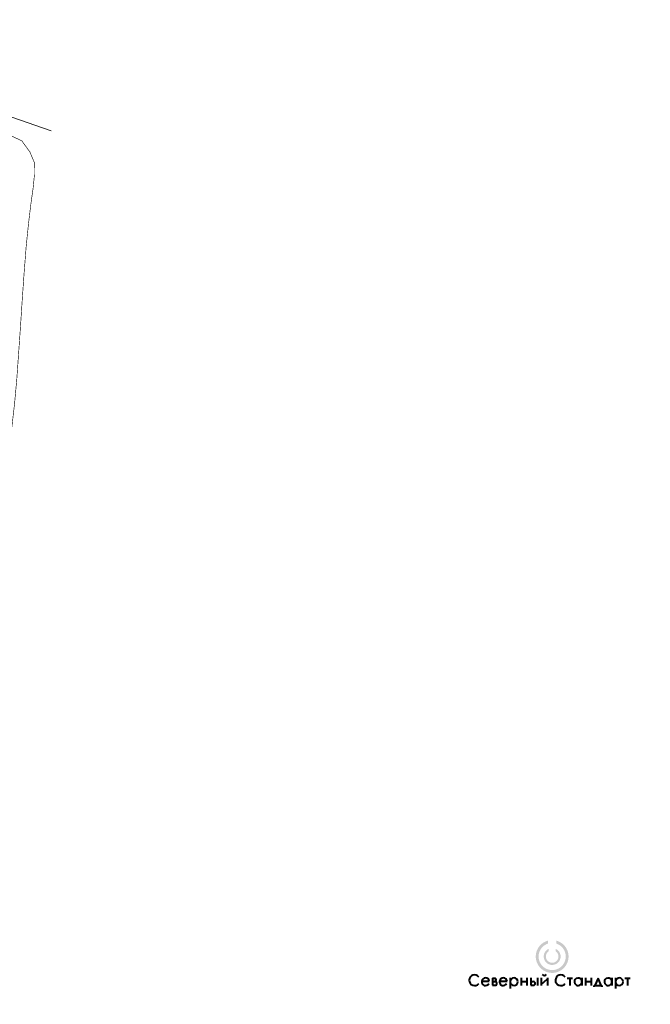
# Model space of a CAD drawing. Header units: millimetres. Extents: x 0 to 420, y 0 to 297.
# Tile 12 of 12: x 230 to 420, y 0 to 297. Entities that reach past the tile are written whole.
import ezdxf

# ---------------------------------------------------------------- set-up
doc = ezdxf.new("R2010")
doc.units = ezdxf.units.MM
for name, pattern in [('K5LT32768', [0]), ('K5LT32769', [0]), ('K5LT32771', [0])]:
    doc.linetypes.add(name, pattern=pattern)
doc.layers.add('Топосъемка', color=7, linetype='Continuous', true_color=0x7f7f7f)

# ---------------------------------------------------------------- blocks, each defined once
blk = doc.blocks.new('U92')
at = {"true_color": 0xff00ff}
blk.add_hatch(color=6, dxfattribs=at).paths.add_polyline_path([(391.68, 19.19), (391.68, 18.31), (391.85, 18.25), (392.02, 18.18), (392.18, 18.1), (392.34, 18.02), (392.5, 17.93), (392.65, 17.84), (392.8, 17.73), (392.95, 17.62), (393.09, 17.51), (393.22, 17.39), (393.35, 17.26), (393.47, 17.13), (393.59, 16.99), (393.7, 16.84), (393.8, 16.7), (393.9, 16.54), (393.99, 16.39), (394.07, 16.23), (394.15, 16.06), (394.22, 15.89), (394.28, 15.72), (394.33, 15.55), (394.38, 15.38), (394.42, 15.2), (394.45, 15.02), (394.47, 14.84), (394.48, 14.66), (394.49, 14.48), (394.49, 14.42), (394.49, 14.24), (394.48, 14.06), (394.46, 13.88), (394.43, 13.7), (394.39, 13.52), (394.35, 13.35), (394.3, 13.17), (394.24, 13), (394.17, 12.83), (394.1, 12.67), (394.02, 12.51), (393.93, 12.35), (393.83, 12.2), (393.73, 12.05), (393.62, 11.9), (393.51, 11.76), (393.39, 11.63), (393.26, 11.5), (393.13, 11.37), (392.99, 11.25), (392.85, 11.14), (392.7, 11.04), (392.55, 10.94), (392.4, 10.85), (392.24, 10.76), (392.07, 10.69), (391.91, 10.62), (391.74, 10.55), (391.56, 10.5), (391.39, 10.45), (391.21, 10.41), (391.03, 10.38), (390.86, 10.35), (390.68, 10.34), (390.49, 10.33), (390.31, 10.33), (390.13, 10.34), (389.95, 10.35), (389.77, 10.38), (389.6, 10.41), (389.42, 10.45), (389.24, 10.49), (389.07, 10.55), (388.9, 10.61), (388.73, 10.68), (388.57, 10.76), (388.41, 10.84), (388.25, 10.93), (388.1, 11.03), (387.96, 11.14), (387.81, 11.25), (387.67, 11.37), (387.54, 11.49), (387.42, 11.62), (387.29, 11.75), (387.18, 11.89), (387.07, 12.04), (386.97, 12.19), (386.87, 12.34), (386.79, 12.5), (386.7, 12.66), (386.63, 12.82), (386.56, 12.99), (386.5, 13.16), (386.45, 13.34), (386.41, 13.51), (386.37, 13.69), (386.34, 13.87), (386.32, 14.05), (386.31, 14.23), (386.31, 14.41), (386.31, 14.42), (386.31, 14.6), (386.32, 14.78), (386.34, 14.96), (386.37, 15.14), (386.41, 15.32), (386.45, 15.49), (386.5, 15.67), (386.56, 15.84), (386.63, 16.01), (386.7, 16.17), (386.78, 16.33), (386.87, 16.49), (386.96, 16.65), (387.07, 16.8), (387.17, 16.94), (387.29, 17.08), (387.41, 17.22), (387.53, 17.34), (387.67, 17.47), (387.8, 17.59), (387.95, 17.7), (388.09, 17.8), (388.25, 17.9), (388.4, 17.99), (388.56, 18.08), (388.73, 18.16), (388.89, 18.23), (389.06, 18.29), (389.13, 18.31), (389.13, 19.2), (388.94, 19.14), (388.75, 19.08), (388.57, 19.01), (388.39, 18.93), (388.21, 18.85), (388.03, 18.76), (387.86, 18.66), (387.69, 18.55), (387.52, 18.44), (387.36, 18.32), (387.21, 18.2), (387.06, 18.06), (386.92, 17.93), (386.78, 17.78), (386.65, 17.64), (386.52, 17.48), (386.4, 17.32), (386.29, 17.16), (386.18, 16.99), (386.08, 16.82), (385.99, 16.65), (385.9, 16.47), (385.82, 16.28), (385.75, 16.1), (385.69, 15.91), (385.63, 15.72), (385.58, 15.53), (385.54, 15.33), (385.51, 15.14), (385.48, 14.94), (385.47, 14.74), (385.46, 14.54), (385.46, 14.42), (385.46, 14.22), (385.47, 14.02), (385.49, 13.83), (385.52, 13.63), (385.56, 13.43), (385.6, 13.24), (385.65, 13.05), (385.71, 12.86), (385.78, 12.67), (385.85, 12.49), (385.93, 12.3), (386.02, 12.13), (386.12, 11.95), (386.22, 11.78), (386.33, 11.62), (386.45, 11.45), (386.57, 11.3), (386.7, 11.15), (386.83, 11), (386.97, 10.86), (387.12, 10.72), (387.27, 10.6), (387.43, 10.47), (387.59, 10.36), (387.75, 10.25), (387.92, 10.14), (388.1, 10.05), (388.27, 9.96), (388.46, 9.88), (388.64, 9.8), (388.83, 9.73), (389.02, 9.68), (389.21, 9.62), (389.4, 9.58), (389.6, 9.54), (389.8, 9.52), (389.99, 9.5), (390.19, 9.48), (390.39, 9.48), (390.59, 9.48), (390.79, 9.49), (390.99, 9.51), (391.18, 9.54), (391.38, 9.58), (391.57, 9.62), (391.76, 9.67), (391.95, 9.73), (392.14, 9.8), (392.33, 9.87), (392.51, 9.95), (392.69, 10.04), (392.86, 10.14), (393.03, 10.24), (393.2, 10.35), (393.36, 10.46), (393.52, 10.59), (393.67, 10.71), (393.81, 10.85), (393.95, 10.99), (394.09, 11.13), (394.22, 11.29), (394.34, 11.44), (394.46, 11.6), (394.57, 11.77), (394.67, 11.94), (394.77, 12.11), (394.86, 12.29), (394.94, 12.47), (395.01, 12.65), (395.08, 12.84), (395.14, 13.03), (395.19, 13.22), (395.24, 13.42), (395.27, 13.61), (395.3, 13.81), (395.32, 14.01), (395.34, 14.21), (395.34, 14.4), (395.34, 14.42), (395.34, 14.62), (395.32, 14.82), (395.3, 15.02), (395.28, 15.21), (395.24, 15.41), (395.2, 15.6), (395.15, 15.79), (395.09, 15.98), (395.02, 16.17), (394.95, 16.36), (394.86, 16.54), (394.78, 16.72), (394.68, 16.89), (394.58, 17.06), (394.47, 17.23), (394.35, 17.39), (394.23, 17.54), (394.1, 17.69), (393.97, 17.84), (393.83, 17.98), (393.68, 18.12), (393.53, 18.25), (393.37, 18.37), (393.21, 18.48), (393.04, 18.59), (392.87, 18.7), (392.7, 18.79), (392.52, 18.88), (392.34, 18.96), (392.16, 19.04), (391.97, 19.11), (391.78, 19.17)])
at = {"true_color": 0x0000ff}
blk.add_hatch(color=5, dxfattribs=at).paths.add_polyline_path([(391.46, 16.73), (391.46, 15.98), (391.56, 15.91), (391.65, 15.83), (391.74, 15.75), (391.83, 15.66), (391.9, 15.56), (391.98, 15.46), (392.04, 15.36), (392.1, 15.25), (392.15, 15.14), (392.19, 15.02), (392.23, 14.9), (392.25, 14.78), (392.27, 14.66), (392.29, 14.54), (392.29, 14.42), (392.29, 14.3), (392.27, 14.18), (392.25, 14.05), (392.23, 13.93), (392.19, 13.82), (392.15, 13.7), (392.1, 13.59), (392.04, 13.48), (391.97, 13.38), (391.9, 13.28), (391.83, 13.18), (391.74, 13.09), (391.65, 13.01), (391.56, 12.93), (391.46, 12.85), (391.35, 12.79), (391.25, 12.73), (391.13, 12.68), (391.02, 12.64), (390.9, 12.6), (390.78, 12.57), (390.66, 12.55), (390.54, 12.54), (390.42, 12.53), (390.29, 12.53), (390.17, 12.54), (390.05, 12.56), (389.93, 12.59), (389.81, 12.62), (389.7, 12.67), (389.58, 12.72), (389.47, 12.77), (389.37, 12.84), (389.27, 12.91), (389.17, 12.98), (389.08, 13.07), (389, 13.15), (388.92, 13.25), (388.84, 13.35), (388.78, 13.45), (388.72, 13.56), (388.66, 13.67), (388.62, 13.78), (388.58, 13.9), (388.55, 14.02), (388.53, 14.14), (388.52, 14.26), (388.51, 14.38), (388.51, 14.42), (388.51, 14.54), (388.52, 14.67), (388.54, 14.79), (388.57, 14.91), (388.61, 15.02), (388.65, 15.14), (388.7, 15.25), (388.76, 15.36), (388.82, 15.47), (388.89, 15.57), (388.97, 15.66), (389.06, 15.75), (389.15, 15.84), (389.24, 15.91), (389.34, 15.99), (389.35, 15.99), (389.35, 16.74), (389.22, 16.67), (389.09, 16.6), (388.97, 16.53), (388.86, 16.45), (388.75, 16.36), (388.64, 16.26), (388.54, 16.16), (388.45, 16.05), (388.36, 15.94), (388.28, 15.82), (388.2, 15.7), (388.13, 15.58), (388.07, 15.45), (388.02, 15.32), (387.97, 15.18), (387.93, 15.04), (387.9, 14.9), (387.88, 14.76), (387.86, 14.62), (387.86, 14.48), (387.85, 14.42), (387.86, 14.28), (387.87, 14.14), (387.89, 13.99), (387.92, 13.85), (387.95, 13.72), (388, 13.58), (388.05, 13.45), (388.11, 13.32), (388.17, 13.19), (388.24, 13.07), (388.32, 12.95), (388.41, 12.83), (388.5, 12.73), (388.6, 12.62), (388.7, 12.52), (388.81, 12.43), (388.93, 12.35), (389.04, 12.27), (389.17, 12.19), (389.29, 12.13), (389.42, 12.07), (389.56, 12.02), (389.69, 11.98), (389.83, 11.94), (389.97, 11.91), (390.11, 11.89), (390.25, 11.88), (390.4, 11.88), (390.54, 11.88), (390.68, 11.89), (390.82, 11.91), (390.96, 11.94), (391.1, 11.98), (391.24, 12.02), (391.37, 12.07), (391.5, 12.13), (391.63, 12.19), (391.75, 12.27), (391.87, 12.34), (391.98, 12.43), (392.09, 12.52), (392.2, 12.62), (392.29, 12.72), (392.39, 12.83), (392.47, 12.95), (392.55, 13.06), (392.62, 13.19), (392.69, 13.31), (392.75, 13.44), (392.8, 13.58), (392.84, 13.71), (392.88, 13.85), (392.91, 13.99), (392.93, 14.13), (392.94, 14.27), (392.94, 14.42), (392.94, 14.42), (392.94, 14.56), (392.93, 14.71), (392.91, 14.85), (392.88, 14.99), (392.84, 15.12), (392.8, 15.26), (392.75, 15.39), (392.69, 15.52), (392.63, 15.65), (392.55, 15.77), (392.47, 15.89), (392.39, 16.01), (392.3, 16.12), (392.2, 16.22), (392.09, 16.32), (391.99, 16.41), (391.87, 16.49), (391.75, 16.57), (391.63, 16.65), (391.5, 16.71)])
at = {"color": 7, "linetype": 'K5LT32768', "lineweight": 40}
for p, q in [((369.18, 6.94), (371.43, 6.94)), ((372.4, 7.91), (372.4, 5.73)), ((372.4, 7.91), (373.17, 7.91)), ((372.4, 6.87), (373.17, 6.87)), ((374.53, 6.94), (376.78, 6.94)), ((377.76, 8.01), (377.76, 4.76)), ((381.04, 8), (381.04, 5.63)), ((381.04, 6.92), (382.77, 6.92)), ((382.77, 8), (382.77, 5.63)), ((383.92, 8), (383.92, 5.73)), ((383.92, 6.87), (384.7, 6.87)), ((386.01, 8), (386.01, 5.63)), ((387.12, 8), (387.12, 5.63)), ((387.12, 5.93), (388.95, 7.71)), ((388.95, 8), (388.95, 5.63)), ((394.9, 7.9), (396.49, 7.9)), ((395.7, 7.9), (395.7, 5.63)), ((399.35, 8), (399.35, 5.63)), ((400.47, 8), (400.47, 5.63)), ((400.47, 6.92), (402.2, 6.92)), ((402.2, 8), (402.2, 5.63)), ((404.23, 7.87), (403.3, 5.7)), ((405.17, 5.7), (404.23, 7.87)), ((408.39, 8), (408.39, 5.63)), ((409.51, 8.01), (409.51, 4.76)), ((412.36, 7.9), (413.94, 7.9)), ((413.16, 7.9), (413.16, 5.63)), ((372.4, 5.73), (373.17, 5.73)), ((383.92, 5.73), (384.7, 5.73)), ((403.06, 5.27), (403.06, 5.7)), ((403.06, 5.7), (405.38, 5.7)), ((405.38, 5.7), (405.38, 5.32))]:
    blk.add_line(p, q, dxfattribs=at)
for centre, radius, start, end in [((388.05, 9.49), 0.832, 216.4819, 323.681), ((366.97, 7.26), 1.61, 37.074, 321.6008), ((370.3, 6.8), 1.14, 7.3391, 332.5516), ((373, 7.4), 0.536, 281.1083, 70.9439), ((373.17, 6.3), 0.574, 270, 90), ((375.66, 6.8), 1.14, 7.3391, 332.5516), ((378.89, 6.8), 1.14, 0, 180), ((378.89, 6.8), 1.14, 180, 0), ((384.7, 6.3), 0.574, 270, 90), ((392.99, 7.26), 1.61, 37.074, 321.6008), ((398.24, 6.8), 1.14, 7.3391, 3.7582), ((407.28, 6.8), 1.14, 7.3391, 3.7582), ((410.63, 6.8), 1.14, 0, 180), ((410.63, 6.8), 1.14, 180, 0)]:
    blk.add_arc(centre, radius, start, end, dxfattribs=at)

msp = doc.modelspace()

# ---------------------------------------------------------------- linework, layer by layer
at = {"layer": 'Топосъемка', "color": 250, "linetype": 'K5LT32771', "lineweight": 18, "true_color": 0x333333}
msp.add_line((239.241733, 263.473095), (225.103825, 268.390734), dxfattribs=at)
at = {"layer": 'Топосъемка', "color": 34, "linetype": 'K5LT32769', "true_color": 0xa85000, "const_width": 0.18}
for points in [[(234.272708, 253.772772), (232.887817, 257.081085), (230.476365, 260.398049), (227.470014, 261.887702), (223.799432, 263.077693), (219.641764, 263.912039), (215.471115, 264.420761), (211.450296, 264.597366), (207.96876, 264.393716), (205.337798, 263.84632), (203.670728, 262.934353), (202.662751, 261.784119), (201.747269, 260.499739), (200.299478, 259.685794), (184.332287, 255.616988)], [(234.272708, 253.772772), (232.887817, 257.081085), (230.476365, 260.398049), (227.470014, 261.887702), (223.799432, 263.077693), (219.641764, 263.912039), (215.471115, 264.420761), (211.450296, 264.597366), (207.96876, 264.393716), (205.337798, 263.84632), (203.670728, 262.934353), (202.662751, 261.784119), (201.747269, 260.499739), (200.299478, 259.685794)], [(225.554399, 161.071905), (226.466635, 167.183322), (227.398344, 173.783176), (228.249188, 181.217918), (228.916395, 188.54583), (229.47542, 196.432498), (230.047427, 204.644791), (230.590766, 212.956069), (231.156283, 221.005549), (231.751819, 228.580926), (232.449046, 235.434735), (233.156821, 241.326004), (233.860809, 246.304224), (234.270544, 250.446206), (234.272708, 253.772772)], [(225.554399, 161.071905), (226.466635, 167.183322), (227.398344, 173.783176), (228.249188, 181.217918), (228.916395, 188.54583), (229.47542, 196.432498), (230.047427, 204.644791), (230.590766, 212.956069), (231.156283, 221.005549), (231.751819, 228.580926), (232.449046, 235.434735), (233.156821, 241.326004), (233.860809, 246.304224), (234.270544, 250.446206), (234.272708, 253.772772)]]:
    msp.add_lwpolyline(points, dxfattribs=at)

# ---------------------------------------------------------------- block references
msp.add_blockref('U92', (0, 0))

doc.saveas('drawing.dxf')
